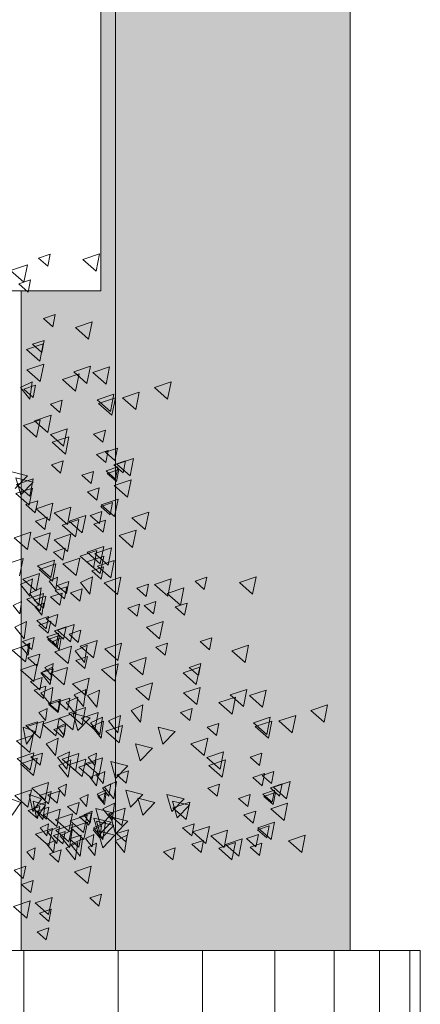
# Model space of a CAD drawing. Header units: millimetres. Extents: x -54722 to 267911, y -1116 to 19261.
# Tile 134 of 136: x 262772 to 263113, y 1348 to 2188. Entities that reach past the tile are written whole.
import ezdxf

# ---------------------------------------------------------------- set-up
doc = ezdxf.new("R2010")
doc.units = ezdxf.units.MM
for name, color, linetype, lineweight in [('A-GENM', 13, 'Continuous', 9), ('A-WALL', 113, 'Continuous', 9), ('A-WALL-PATT', 111, 'Continuous', 9), ('L-PLNT', 71, 'Continuous', 9)]:
    doc.layers.add(name, color=color, linetype=linetype, lineweight=lineweight)

# ---------------------------------------------------------------- blocks, each defined once
blk = doc.blocks.new('FP_69-Façade Sud')
at = {"layer": 'A-WALL-PATT'}
for p, q in [((6206.26, 258.53), (6206.26, 1394.25)), ((6286.77, 258.53), (6286.77, 1394.25)), ((6358.56, 258.53), (6358.56, 1394.25)), ((6420.32, 258.53), (6420.32, 1394.25)), ((6470.94, 258.53), (6470.94, 1394.25)), ((6509.49, 258.53), (6509.49, 1394.25)), ((6535.28, 258.53), (6535.28, 1394.25))]:
    blk.add_line(p, q, dxfattribs=at)
blk = doc.blocks.new('SBA_PLNT-DTL-GenericTree_02 - ANG-045-V70-Façade Sud')
at = {"layer": 'L-PLNT'}
for p, q in [((6203.46, 1874.49), (6213.56, 1879.3)), ((6211.46, 1864.53), (6203.46, 1874.49)), ((6213.56, 1879.3), (6211.46, 1864.53)), ((6254.69, 1708.06), (6264.79, 1712.86)), ((6264.79, 1712.86), (6262.68, 1698.09)), ((6203.6, 1706.53), (6213.7, 1711.33)), ((6211.59, 1696.57), (6203.6, 1706.53)), ((6213.7, 1711.33), (6211.59, 1696.57)), ((6227.97, 1709.17), (6235.04, 1712.54)), ((6233.56, 1702.2), (6227.97, 1709.17)), ((6235.04, 1712.54), (6233.56, 1702.2)), ((6262.68, 1698.09), (6254.69, 1708.06)), ((6211.2, 1698.65), (6221.29, 1703.46)), ((6219.19, 1688.69), (6211.2, 1698.65)), ((6221.29, 1703.46), (6219.19, 1688.69)), ((6197.34, 1688.48), (6204.4, 1691.84)), ((6202.93, 1681.5), (6197.34, 1688.48)), ((6204.4, 1691.84), (6202.93, 1681.5)), ((6216.1, 1687.24), (6223.17, 1690.61)), ((6223.17, 1690.61), (6221.69, 1680.27)), ((6221.69, 1680.27), (6216.1, 1687.24)), ((6198.66, 1670.13), (6208.75, 1674.94)), ((6208.75, 1674.94), (6206.65, 1660.17)), ((6206.65, 1660.17), (6198.66, 1670.13)), ((6204.38, 1653.01), (6211.45, 1656.38)), ((6211.45, 1656.38), (6209.97, 1646.04)), ((6231.01, 1657.7), (6238.08, 1661.07)), ((6236.61, 1650.73), (6231.01, 1657.7)), ((6238.08, 1661.07), (6236.61, 1650.73)), ((6250.2, 1649.98), (6260.29, 1654.79)), ((6260.29, 1654.79), (6258.19, 1640.02)), ((6209.97, 1646.04), (6204.38, 1653.01)), ((6258.19, 1640.02), (6250.2, 1649.98)), ((6224.4, 1635.71), (6231.47, 1639.08)), ((6224.4, 1635.71), (6231.47, 1639.08)), ((6231.47, 1639.08), (6230, 1628.74)), ((6231.47, 1639.08), (6230, 1628.74)), ((6220.74, 1631.22), (6230.83, 1636.03)), ((6228.73, 1621.26), (6220.74, 1631.22)), ((6230, 1628.74), (6224.4, 1635.71)), ((6230.83, 1636.03), (6228.73, 1621.26)), ((6221.01, 1613.92), (6231.11, 1618.72)), ((6229, 1603.96), (6221.01, 1613.92)), ((6231.11, 1618.72), (6229, 1603.96)), ((6249.17, 1612.2), (6259.27, 1617.01)), ((6257.16, 1602.24), (6249.17, 1612.2)), ((6259.27, 1617.01), (6257.16, 1602.24)), ((6260.72, 1611.64), (6270.82, 1616.44)), ((6270.82, 1616.44), (6268.71, 1601.68)), ((6242.35, 1605.67), (6252.45, 1610.47)), ((6250.34, 1595.71), (6242.35, 1605.67)), ((6252.45, 1610.47), (6250.34, 1595.71)), ((6268.71, 1601.68), (6260.72, 1611.64)), ((6297.77, 1598.98), (6307.87, 1603.79)), ((6307.87, 1603.79), (6305.76, 1589.02)), ((6219.17, 1597.38), (6226.24, 1600.74)), ((6224.77, 1590.41), (6219.17, 1597.38)), ((6226.24, 1600.74), (6224.77, 1590.41)), ((6305.76, 1589.02), (6297.77, 1598.98)), ((6235.23, 1584.62), (6242.3, 1587.99)), ((6242.3, 1587.99), (6240.82, 1577.65)), ((6263.26, 1588.37), (6273.36, 1593.17)), ((6271.26, 1578.4), (6263.26, 1588.37)), ((6264.2, 1585.21), (6274.3, 1590.01)), ((6273.36, 1593.17), (6271.26, 1578.4)), ((6274.3, 1590.01), (6272.2, 1575.25)), ((6278.54, 1590.02), (6288.64, 1594.82)), ((6286.53, 1580.06), (6278.54, 1590.02)), ((6288.64, 1594.82), (6286.53, 1580.06)), ((6208.64, 1570.19), (6205.7, 1584.67)), ((6205.7, 1584.67), (6216.04, 1581.02)), ((6216.04, 1581.02), (6208.64, 1570.19)), ((6240.82, 1577.65), (6235.23, 1584.62)), ((6272.2, 1575.25), (6264.2, 1585.21)), ((6225.52, 1570.51), (6235.62, 1575.32)), ((6233.51, 1560.55), (6225.52, 1570.51)), ((6235.62, 1575.32), (6233.51, 1560.55)), ((6235.12, 1558.87), (6245.21, 1563.68)), ((6245.21, 1563.68), (6243.11, 1548.91)), ((6261.19, 1559.18), (6268.26, 1562.54)), ((6268.26, 1562.54), (6266.78, 1552.2)), ((6243.11, 1548.91), (6235.12, 1558.87)), ((6236.25, 1552.11), (6246.35, 1556.92)), ((6246.35, 1556.92), (6244.24, 1542.15)), ((6266.78, 1552.2), (6261.19, 1559.18)), ((6244.24, 1542.15), (6236.25, 1552.11)), ((6262.85, 1541.82), (6269.92, 1545.18)), ((6262.85, 1541.82), (6269.92, 1545.18)), ((6268.43, 1543.66), (6275.5, 1547.02)), ((6269.92, 1545.18), (6268.45, 1534.84)), ((6269.92, 1545.18), (6268.45, 1534.84)), ((6275.5, 1547.02), (6274.03, 1536.68)), ((6268.45, 1534.84), (6262.85, 1541.82)), ((6268.45, 1534.84), (6262.85, 1541.82)), ((6274.03, 1536.68), (6268.43, 1543.66)), ((6275.2, 1533.51), (6285.29, 1538.32)), ((6285.29, 1538.32), (6283.19, 1523.55)), ((6235.73, 1532.88), (6242.79, 1536.24)), ((6241.32, 1525.91), (6235.73, 1532.88)), ((6242.79, 1536.24), (6241.32, 1525.91)), ((6268.78, 1527.76), (6275.85, 1531.12)), ((6269.41, 1525.65), (6276.48, 1529.02)), ((6273.37, 1532.96), (6280.43, 1536.33)), ((6278.96, 1525.99), (6273.37, 1532.96)), ((6275.85, 1531.12), (6274.38, 1520.78)), ((6276.48, 1529.02), (6275, 1518.68)), ((6283.19, 1523.55), (6275.2, 1533.51)), ((6280.43, 1536.33), (6278.96, 1525.99)), ((6193.5, 1524.25), (6203.84, 1520.61)), ((6203.84, 1520.61), (6196.44, 1509.77)), ((6213.95, 1512.75), (6211.01, 1527.23)), ((6211.01, 1527.23), (6221.35, 1523.59)), ((6221.35, 1523.59), (6213.95, 1512.75)), ((6217.31, 1507.32), (6214.38, 1521.8)), ((6214.38, 1521.8), (6224.71, 1518.16)), ((6214.68, 1516.1), (6224.78, 1520.91)), ((6224.78, 1520.91), (6222.67, 1506.14)), ((6254.13, 1524), (6261.2, 1527.37)), ((6259.73, 1517.03), (6254.13, 1524)), ((6261.2, 1527.37), (6259.73, 1517.03)), ((6274.38, 1520.78), (6268.78, 1527.76)), ((6275, 1518.68), (6269.41, 1525.65)), ((6273.63, 1515.23), (6283.72, 1520.04)), ((6283.72, 1520.04), (6281.62, 1505.27)), ((6222.67, 1506.14), (6214.68, 1516.1)), ((6224.71, 1518.16), (6217.31, 1507.32)), ((6257.46, 1509.87), (6264.53, 1513.24)), ((6264.53, 1513.24), (6263.05, 1502.9)), ((6281.62, 1505.27), (6273.63, 1515.23)), ((6263.05, 1502.9), (6257.46, 1509.87)), ((6265.83, 1498.91), (6275.93, 1503.72)), ((6275.93, 1503.72), (6273.82, 1488.95)), ((6220.4, 1498.98), (6227.47, 1502.35)), ((6226, 1492.01), (6220.4, 1498.98)), ((6227.47, 1502.35), (6226, 1492.01)), ((6226.58, 1495.39), (6236.68, 1500.2)), ((6234.57, 1485.43), (6226.58, 1495.39)), ((6236.68, 1500.2), (6234.57, 1485.43)), ((6237.45, 1492.11), (6247.55, 1496.92)), ((6247.55, 1496.92), (6245.44, 1482.15)), ((6265.56, 1497.34), (6272.63, 1500.71)), ((6271.16, 1490.37), (6265.56, 1497.34)), ((6273.82, 1488.95), (6265.83, 1498.91)), ((6272.63, 1500.71), (6271.16, 1490.37)), ((6226.1, 1484.86), (6233.17, 1488.22)), ((6233.17, 1488.22), (6231.69, 1477.89)), ((6245.44, 1482.15), (6237.45, 1492.11)), ((6242.23, 1481.52), (6252.32, 1486.32)), ((6246.36, 1484.85), (6256.46, 1489.66)), ((6252.32, 1486.32), (6250.22, 1471.56)), ((6256.46, 1489.66), (6254.35, 1474.89)), ((6259.06, 1489.76), (6266.13, 1493.12)), ((6264.65, 1482.79), (6259.06, 1489.76)), ((6266.13, 1493.12), (6264.65, 1482.79)), ((6284.29, 1487.76), (6294.39, 1492.56)), ((6292.29, 1477.79), (6284.29, 1487.76)), ((6294.39, 1492.56), (6292.29, 1477.79)), ((6208.96, 1478.55), (6216.03, 1481.91)), ((6214.56, 1471.58), (6208.96, 1478.55)), ((6216.03, 1481.91), (6214.56, 1471.58)), ((6231.69, 1477.89), (6226.1, 1484.86)), ((6250.22, 1471.56), (6242.23, 1481.52)), ((6254.35, 1474.89), (6246.36, 1484.85)), ((6261.25, 1482.39), (6268.32, 1485.75)), ((6266.85, 1475.42), (6261.25, 1482.39)), ((6268.32, 1485.75), (6266.85, 1475.42))]:
    blk.add_line(p, q, dxfattribs=at)
blk = doc.blocks.new('SBA_PLNT-DTL-GenericTree_02 - ANG-135-V71-Façade Sud')
at = {"layer": 'L-PLNT'}
for p, q in [((6203.46, 1874.49), (6213.56, 1879.3)), ((6211.46, 1864.53), (6203.46, 1874.49)), ((6213.56, 1879.3), (6211.46, 1864.53)), ((6254.69, 1708.06), (6264.79, 1712.86)), ((6264.79, 1712.86), (6262.68, 1698.09)), ((6203.6, 1706.53), (6213.7, 1711.33)), ((6211.59, 1696.57), (6203.6, 1706.53)), ((6213.7, 1711.33), (6211.59, 1696.57)), ((6227.97, 1709.17), (6235.04, 1712.54)), ((6233.56, 1702.2), (6227.97, 1709.17)), ((6235.04, 1712.54), (6233.56, 1702.2)), ((6262.68, 1698.09), (6254.69, 1708.06)), ((6211.2, 1698.65), (6221.29, 1703.46)), ((6219.19, 1688.69), (6211.2, 1698.65)), ((6221.29, 1703.46), (6219.19, 1688.69)), ((6197.34, 1688.48), (6204.4, 1691.84)), ((6202.93, 1681.5), (6197.34, 1688.48)), ((6204.4, 1691.84), (6202.93, 1681.5)), ((6216.1, 1687.24), (6223.17, 1690.61)), ((6223.17, 1690.61), (6221.69, 1680.27)), ((6221.69, 1680.27), (6216.1, 1687.24)), ((6198.66, 1670.13), (6208.75, 1674.94)), ((6208.75, 1674.94), (6206.65, 1660.17)), ((6206.65, 1660.17), (6198.66, 1670.13)), ((6204.38, 1653.01), (6211.45, 1656.38)), ((6211.45, 1656.38), (6209.97, 1646.04)), ((6231.01, 1657.7), (6238.08, 1661.07)), ((6236.61, 1650.73), (6231.01, 1657.7)), ((6238.08, 1661.07), (6236.61, 1650.73)), ((6250.2, 1649.98), (6260.29, 1654.79)), ((6260.29, 1654.79), (6258.19, 1640.02)), ((6209.97, 1646.04), (6204.38, 1653.01)), ((6258.19, 1640.02), (6250.2, 1649.98)), ((6224.4, 1635.71), (6231.47, 1639.08)), ((6224.4, 1635.71), (6231.47, 1639.08)), ((6231.47, 1639.08), (6230, 1628.74)), ((6231.47, 1639.08), (6230, 1628.74)), ((6220.74, 1631.22), (6230.83, 1636.03)), ((6228.73, 1621.26), (6220.74, 1631.22)), ((6230, 1628.74), (6224.4, 1635.71)), ((6230.83, 1636.03), (6228.73, 1621.26)), ((6221.01, 1613.92), (6231.11, 1618.72)), ((6229, 1603.96), (6221.01, 1613.92)), ((6231.11, 1618.72), (6229, 1603.96)), ((6249.17, 1612.2), (6259.27, 1617.01)), ((6257.16, 1602.24), (6249.17, 1612.2)), ((6259.27, 1617.01), (6257.16, 1602.24)), ((6260.72, 1611.64), (6270.82, 1616.44)), ((6270.82, 1616.44), (6268.71, 1601.68)), ((6242.35, 1605.67), (6252.45, 1610.47)), ((6250.34, 1595.71), (6242.35, 1605.67)), ((6252.45, 1610.47), (6250.34, 1595.71)), ((6268.71, 1601.68), (6260.72, 1611.64)), ((6297.77, 1598.98), (6307.87, 1603.79)), ((6307.87, 1603.79), (6305.76, 1589.02)), ((6219.17, 1597.38), (6226.24, 1600.74)), ((6224.77, 1590.41), (6219.17, 1597.38)), ((6226.24, 1600.74), (6224.77, 1590.41)), ((6305.76, 1589.02), (6297.77, 1598.98)), ((6235.23, 1584.62), (6242.3, 1587.99)), ((6242.3, 1587.99), (6240.82, 1577.65)), ((6263.26, 1588.37), (6273.36, 1593.17)), ((6271.26, 1578.4), (6263.26, 1588.37)), ((6264.2, 1585.21), (6274.3, 1590.01)), ((6273.36, 1593.17), (6271.26, 1578.4)), ((6274.3, 1590.01), (6272.2, 1575.25)), ((6278.54, 1590.02), (6288.64, 1594.82)), ((6286.53, 1580.06), (6278.54, 1590.02)), ((6288.64, 1594.82), (6286.53, 1580.06)), ((6208.64, 1570.19), (6205.7, 1584.67)), ((6205.7, 1584.67), (6216.04, 1581.02)), ((6216.04, 1581.02), (6208.64, 1570.19)), ((6240.82, 1577.65), (6235.23, 1584.62)), ((6272.2, 1575.25), (6264.2, 1585.21)), ((6225.52, 1570.51), (6235.62, 1575.32)), ((6233.51, 1560.55), (6225.52, 1570.51)), ((6235.62, 1575.32), (6233.51, 1560.55)), ((6235.12, 1558.87), (6245.21, 1563.68)), ((6245.21, 1563.68), (6243.11, 1548.91)), ((6261.19, 1559.18), (6268.26, 1562.54)), ((6268.26, 1562.54), (6266.78, 1552.2)), ((6243.11, 1548.91), (6235.12, 1558.87)), ((6236.25, 1552.11), (6246.35, 1556.92)), ((6246.35, 1556.92), (6244.24, 1542.15)), ((6266.78, 1552.2), (6261.19, 1559.18)), ((6244.24, 1542.15), (6236.25, 1552.11)), ((6262.85, 1541.82), (6269.92, 1545.18)), ((6262.85, 1541.82), (6269.92, 1545.18)), ((6268.43, 1543.66), (6275.5, 1547.02)), ((6269.92, 1545.18), (6268.45, 1534.84)), ((6269.92, 1545.18), (6268.45, 1534.84)), ((6275.5, 1547.02), (6274.03, 1536.68)), ((6268.45, 1534.84), (6262.85, 1541.82)), ((6268.45, 1534.84), (6262.85, 1541.82)), ((6274.03, 1536.68), (6268.43, 1543.66)), ((6275.2, 1533.51), (6285.29, 1538.32)), ((6285.29, 1538.32), (6283.19, 1523.55)), ((6235.73, 1532.88), (6242.79, 1536.24)), ((6241.32, 1525.91), (6235.73, 1532.88)), ((6242.79, 1536.24), (6241.32, 1525.91)), ((6268.78, 1527.76), (6275.85, 1531.12)), ((6269.41, 1525.65), (6276.48, 1529.02)), ((6273.37, 1532.96), (6280.43, 1536.33)), ((6278.96, 1525.99), (6273.37, 1532.96)), ((6275.85, 1531.12), (6274.38, 1520.78)), ((6276.48, 1529.02), (6275, 1518.68)), ((6283.19, 1523.55), (6275.2, 1533.51)), ((6280.43, 1536.33), (6278.96, 1525.99)), ((6193.5, 1524.25), (6203.84, 1520.61)), ((6203.84, 1520.61), (6196.44, 1509.77)), ((6213.95, 1512.75), (6211.01, 1527.23)), ((6211.01, 1527.23), (6221.35, 1523.59)), ((6221.35, 1523.59), (6213.95, 1512.75)), ((6217.31, 1507.32), (6214.38, 1521.8)), ((6214.38, 1521.8), (6224.71, 1518.16)), ((6214.68, 1516.1), (6224.78, 1520.91)), ((6224.78, 1520.91), (6222.67, 1506.14)), ((6254.13, 1524), (6261.2, 1527.37)), ((6259.73, 1517.03), (6254.13, 1524)), ((6261.2, 1527.37), (6259.73, 1517.03)), ((6274.38, 1520.78), (6268.78, 1527.76)), ((6275, 1518.68), (6269.41, 1525.65)), ((6273.63, 1515.23), (6283.72, 1520.04)), ((6283.72, 1520.04), (6281.62, 1505.27)), ((6222.67, 1506.14), (6214.68, 1516.1)), ((6224.71, 1518.16), (6217.31, 1507.32)), ((6257.46, 1509.87), (6264.53, 1513.24)), ((6264.53, 1513.24), (6263.05, 1502.9)), ((6281.62, 1505.27), (6273.63, 1515.23)), ((6263.05, 1502.9), (6257.46, 1509.87)), ((6265.83, 1498.91), (6275.93, 1503.72)), ((6275.93, 1503.72), (6273.82, 1488.95)), ((6220.4, 1498.98), (6227.47, 1502.35)), ((6226, 1492.01), (6220.4, 1498.98)), ((6227.47, 1502.35), (6226, 1492.01)), ((6226.58, 1495.39), (6236.68, 1500.2)), ((6234.57, 1485.43), (6226.58, 1495.39)), ((6236.68, 1500.2), (6234.57, 1485.43)), ((6237.45, 1492.11), (6247.55, 1496.92)), ((6247.55, 1496.92), (6245.44, 1482.15)), ((6265.56, 1497.34), (6272.63, 1500.71)), ((6271.16, 1490.37), (6265.56, 1497.34)), ((6273.82, 1488.95), (6265.83, 1498.91)), ((6272.63, 1500.71), (6271.16, 1490.37)), ((6226.1, 1484.86), (6233.17, 1488.22)), ((6233.17, 1488.22), (6231.69, 1477.89)), ((6245.44, 1482.15), (6237.45, 1492.11)), ((6242.23, 1481.52), (6252.32, 1486.32)), ((6246.36, 1484.85), (6256.46, 1489.66)), ((6252.32, 1486.32), (6250.22, 1471.56)), ((6256.46, 1489.66), (6254.35, 1474.89)), ((6259.06, 1489.76), (6266.13, 1493.12)), ((6264.65, 1482.79), (6259.06, 1489.76)), ((6266.13, 1493.12), (6264.65, 1482.79)), ((6284.29, 1487.76), (6294.39, 1492.56)), ((6292.29, 1477.79), (6284.29, 1487.76)), ((6294.39, 1492.56), (6292.29, 1477.79)), ((6208.96, 1478.55), (6216.03, 1481.91)), ((6214.56, 1471.58), (6208.96, 1478.55)), ((6216.03, 1481.91), (6214.56, 1471.58)), ((6231.69, 1477.89), (6226.1, 1484.86)), ((6250.22, 1471.56), (6242.23, 1481.52)), ((6254.35, 1474.89), (6246.36, 1484.85)), ((6261.25, 1482.39), (6268.32, 1485.75)), ((6266.85, 1475.42), (6261.25, 1482.39)), ((6268.32, 1485.75), (6266.85, 1475.42))]:
    blk.add_line(p, q, dxfattribs=at)
blk = doc.blocks.new('SBA_PLNT-DTL-GenericTree_02 - ANG-000-V73-Façade Sud')
at = {"layer": 'L-PLNT'}
for p, q in [((6218.88, 1984.69), (6228.88, 1988.05)), ((6226.79, 1977.72), (6218.88, 1984.69)), ((6228.88, 1988.05), (6226.79, 1977.72)), ((6256.67, 1983.57), (6270.95, 1988.38)), ((6267.97, 1973.61), (6256.67, 1983.57)), ((6270.95, 1988.38), (6267.97, 1973.61)), ((6195.16, 1974.17), (6209.44, 1978.98)), ((6206.46, 1964.21), (6195.16, 1974.17)), ((6209.44, 1978.98), (6206.46, 1964.21)), ((6202.09, 1962.76), (6212.09, 1966.12)), ((6212.09, 1966.12), (6210, 1955.78)), ((6210, 1955.78), (6202.09, 1962.76)), ((6223.19, 1933.22), (6233.18, 1936.58)), ((6231.1, 1926.24), (6223.19, 1933.22)), ((6233.18, 1936.58), (6231.1, 1926.24)), ((6250.31, 1925.5), (6264.59, 1930.31)), ((6261.62, 1915.54), (6250.31, 1925.5)), ((6264.59, 1930.31), (6261.62, 1915.54)), ((6213.84, 1911.23), (6223.83, 1914.59)), ((6213.84, 1911.23), (6223.83, 1914.59)), ((6223.83, 1914.59), (6221.75, 1904.26)), ((6223.83, 1914.59), (6221.75, 1904.26)), ((6208.65, 1906.74), (6222.93, 1911.55)), ((6219.96, 1896.78), (6208.65, 1906.74)), ((6221.75, 1904.26), (6213.84, 1911.23)), ((6222.93, 1911.55), (6219.96, 1896.78)), ((6209.04, 1889.43), (6223.32, 1894.24)), ((6220.34, 1879.47), (6209.04, 1889.43)), ((6223.32, 1894.24), (6220.34, 1879.47)), ((6248.86, 1887.72), (6263.14, 1892.52)), ((6263.14, 1892.52), (6260.16, 1877.75)), ((6265.2, 1887.15), (6279.48, 1891.96)), ((6279.48, 1891.96), (6276.5, 1877.19)), ((6239.22, 1881.18), (6253.5, 1885.99)), ((6250.52, 1871.22), (6239.22, 1881.18)), ((6260.16, 1877.75), (6248.86, 1887.72)), ((6253.5, 1885.99), (6250.52, 1871.22)), ((6276.5, 1877.19), (6265.2, 1887.15)), ((6206.44, 1872.89), (6216.43, 1876.26)), ((6214.35, 1865.92), (6206.44, 1872.89)), ((6216.43, 1876.26), (6214.35, 1865.92)), ((6317.6, 1874.49), (6331.88, 1879.3)), ((6328.9, 1864.53), (6317.6, 1874.49)), ((6331.88, 1879.3), (6328.9, 1864.53)), ((6268.79, 1863.88), (6283.07, 1868.69)), ((6280.1, 1853.92), (6268.79, 1863.88)), ((6270.12, 1860.72), (6284.4, 1865.53)), ((6283.07, 1868.69), (6280.1, 1853.92)), ((6284.4, 1865.53), (6281.43, 1850.76)), ((6290.4, 1865.53), (6304.68, 1870.34)), ((6301.7, 1855.57), (6290.4, 1865.53)), ((6304.68, 1870.34), (6301.7, 1855.57)), ((6229.15, 1860.14), (6239.14, 1863.5)), ((6237.06, 1853.17), (6229.15, 1860.14)), ((6239.14, 1863.5), (6237.06, 1853.17)), ((6281.43, 1850.76), (6270.12, 1860.72)), ((6215.42, 1846.03), (6229.7, 1850.84)), ((6229.7, 1850.84), (6226.72, 1836.07)), ((6205.98, 1841.95), (6220.26, 1846.76)), ((6217.28, 1831.99), (6205.98, 1841.95)), ((6226.72, 1836.07), (6215.42, 1846.03)), ((6220.26, 1846.76), (6217.28, 1831.99)), ((6228.99, 1834.39), (6243.27, 1839.19)), ((6243.27, 1839.19), (6240.29, 1824.43)), ((6240.29, 1824.43), (6228.99, 1834.39)), ((6230.59, 1827.63), (6244.87, 1832.43)), ((6244.87, 1832.43), (6241.89, 1817.67)), ((6265.86, 1834.69), (6275.86, 1838.06)), ((6273.77, 1827.72), (6265.86, 1834.69)), ((6275.86, 1838.06), (6273.77, 1827.72)), ((6241.89, 1817.67), (6230.59, 1827.63)), ((6276.11, 1819.17), (6286.1, 1822.54)), ((6286.1, 1822.54), (6284.02, 1812.2)), ((6268.22, 1817.33), (6278.21, 1820.7)), ((6278.21, 1820.7), (6268.22, 1817.33)), ((6276.13, 1810.36), (6268.22, 1817.33)), ((6268.22, 1817.33), (6276.13, 1810.36)), ((6284.02, 1812.2), (6276.11, 1819.17)), ((6278.21, 1820.7), (6276.13, 1810.36)), ((6276.13, 1810.36), (6278.21, 1820.7)), ((6285.67, 1809.03), (6299.95, 1813.83)), ((6299.95, 1813.83), (6296.97, 1799.06)), ((6229.85, 1808.39), (6239.85, 1811.76)), ((6237.76, 1801.42), (6229.85, 1808.39)), ((6239.85, 1811.76), (6237.76, 1801.42)), ((6276.6, 1803.27), (6286.59, 1806.64)), ((6283.08, 1808.48), (6293.08, 1811.84)), ((6290.99, 1801.5), (6283.08, 1808.48)), ((6286.59, 1806.64), (6284.51, 1796.3)), ((6296.97, 1799.06), (6285.67, 1809.03)), ((6293.08, 1811.84), (6290.99, 1801.5)), ((6194.9, 1802.75), (6209.52, 1799.1)), ((6209.52, 1799.1), (6199.05, 1788.27)), ((6203.81, 1782.83), (6199.66, 1797.32)), ((6199.66, 1797.32), (6214.28, 1793.67)), ((6255.88, 1799.52), (6265.88, 1802.88)), ((6263.79, 1792.54), (6255.88, 1799.52)), ((6265.88, 1802.88), (6263.79, 1792.54)), ((6284.51, 1796.3), (6276.6, 1803.27)), ((6277.48, 1801.17), (6287.48, 1804.53)), ((6285.4, 1794.19), (6277.48, 1801.17)), ((6287.48, 1804.53), (6285.4, 1794.19)), ((6199.62, 1783.88), (6213.9, 1788.68)), ((6200.09, 1791.62), (6214.37, 1796.42)), ((6211.39, 1781.66), (6200.09, 1791.62)), ((6214.28, 1793.67), (6203.81, 1782.83)), ((6213.9, 1788.68), (6210.92, 1773.92)), ((6214.37, 1796.42), (6211.39, 1781.66)), ((6260.59, 1785.39), (6270.58, 1788.75)), ((6270.58, 1788.75), (6268.5, 1778.41)), ((6283.45, 1790.74), (6297.73, 1795.55)), ((6294.75, 1780.78), (6283.45, 1790.74)), ((6297.73, 1795.55), (6294.75, 1780.78)), ((6210.92, 1773.92), (6199.62, 1783.88)), ((6268.5, 1778.41), (6260.59, 1785.39)), ((6208.18, 1774.5), (6218.18, 1777.86)), ((6216.09, 1767.53), (6208.18, 1774.5)), ((6218.18, 1777.86), (6216.09, 1767.53)), ((6216.92, 1770.91), (6231.2, 1775.72)), ((6231.2, 1775.72), (6228.22, 1760.95)), ((6232.29, 1767.63), (6246.57, 1772.43)), ((6246.57, 1772.43), (6243.59, 1757.66)), ((6272.05, 1772.86), (6282.04, 1776.22)), ((6279.96, 1765.89), (6272.05, 1772.86)), ((6272.42, 1774.43), (6286.7, 1779.23)), ((6283.72, 1764.46), (6272.42, 1774.43)), ((6282.04, 1776.22), (6279.96, 1765.89)), ((6286.7, 1779.23), (6283.72, 1764.46)), ((6216.24, 1760.37), (6226.23, 1763.74)), ((6228.22, 1760.95), (6216.92, 1770.91)), ((6226.23, 1763.74), (6224.15, 1753.4)), ((6243.59, 1757.66), (6232.29, 1767.63)), ((6244.89, 1760.37), (6259.17, 1765.18)), ((6259.17, 1765.18), (6256.19, 1750.41)), ((6262.85, 1765.27), (6272.85, 1768.64)), ((6270.76, 1758.3), (6262.85, 1765.27)), ((6272.85, 1768.64), (6270.76, 1758.3)), ((6298.54, 1763.27), (6312.81, 1768.08)), ((6309.84, 1753.31), (6298.54, 1763.27)), ((6312.81, 1768.08), (6309.84, 1753.31)), ((6224.15, 1753.4), (6216.24, 1760.37)), ((6239.04, 1757.03), (6253.32, 1761.84)), ((6250.35, 1747.07), (6239.04, 1757.03)), ((6256.19, 1750.41), (6244.89, 1760.37)), ((6253.32, 1761.84), (6250.35, 1747.07)), ((6265.95, 1757.9), (6275.94, 1761.27)), ((6273.86, 1750.93), (6265.95, 1757.9)), ((6275.94, 1761.27), (6273.86, 1750.93)), ((6198.17, 1746.09), (6212.45, 1750.9)), ((6212.45, 1750.9), (6209.47, 1736.13)), ((6214.51, 1745.53), (6228.79, 1750.34)), ((6228.79, 1750.34), (6225.81, 1735.57)), ((6232.25, 1744.54), (6246.53, 1749.34)), ((6246.53, 1749.34), (6243.55, 1734.57)), ((6287.75, 1748.05), (6302.03, 1752.86)), ((6299.05, 1738.09), (6287.75, 1748.05)), ((6302.03, 1752.86), (6299.05, 1738.09)), ((6209.47, 1736.13), (6198.17, 1746.09)), ((6225.81, 1735.57), (6214.51, 1745.53)), ((6243.55, 1734.57), (6232.25, 1744.54)), ((6260.22, 1734), (6274.49, 1738.8)), ((6274.49, 1738.8), (6271.52, 1724.03)), ((6231.56, 1734), (6241.56, 1737.37)), ((6239.48, 1727.03), (6231.56, 1734)), ((6241.56, 1737.37), (6239.48, 1727.03)), ((6254.37, 1730.66), (6268.65, 1735.47)), ((6265.67, 1720.7), (6254.37, 1730.66)), ((6260.19, 1725.67), (6274.47, 1730.48)), ((6271.52, 1724.03), (6260.22, 1734)), ((6268.65, 1735.47), (6265.67, 1720.7)), ((6266.91, 1732.87), (6281.19, 1737.68)), ((6278.21, 1722.91), (6266.91, 1732.87)), ((6274.47, 1730.48), (6271.49, 1715.71)), ((6281.19, 1737.68), (6278.21, 1722.91)), ((6191.47, 1723.67), (6205.75, 1728.48)), ((6205.75, 1728.48), (6202.78, 1713.71)), ((6218.1, 1722.26), (6232.38, 1727.07)), ((6229.41, 1712.3), (6218.1, 1722.26)), ((6219.43, 1719.1), (6233.71, 1723.91)), ((6232.38, 1727.07), (6229.41, 1712.3)), ((6233.71, 1723.91), (6230.73, 1709.14)), ((6239.71, 1723.91), (6253.99, 1728.72)), ((6251.01, 1713.95), (6239.71, 1723.91)), ((6253.99, 1728.72), (6251.01, 1713.95)), ((6271.49, 1715.71), (6260.19, 1725.67)), ((6264.3, 1718.03), (6274.29, 1721.39)), ((6269.16, 1722.01), (6283.44, 1726.82)), ((6280.46, 1712.05), (6269.16, 1722.01)), ((6274.29, 1721.39), (6272.21, 1711.05)), ((6283.44, 1726.82), (6280.46, 1712.05)), ((6205.48, 1710.98), (6219.76, 1715.78)), ((6219.76, 1715.78), (6216.79, 1701.01)), ((6230.73, 1709.14), (6219.43, 1719.1)), ((6272.21, 1711.05), (6264.3, 1718.03)), ((6274.89, 1707.95), (6289.17, 1712.76)), ((6289.17, 1712.76), (6286.19, 1697.99)), ((6390.04, 1708.06), (6404.32, 1712.86)), ((6404.32, 1712.86), (6401.35, 1698.09)), ((6216.79, 1701.01), (6205.48, 1710.98)), ((6232.99, 1701.15), (6242.99, 1704.51)), ((6234.82, 1705.63), (6244.82, 1709)), ((6242.74, 1698.66), (6234.82, 1705.63)), ((6242.99, 1704.51), (6240.91, 1694.17)), ((6244.82, 1709), (6242.74, 1698.66)), ((6286.19, 1697.99), (6274.89, 1707.95)), ((6302.73, 1703.22), (6312.73, 1706.58)), ((6312.73, 1706.58), (6310.64, 1696.24)), ((6317.79, 1706.53), (6332.07, 1711.33)), ((6329.09, 1696.57), (6317.79, 1706.53)), ((6332.07, 1711.33), (6329.09, 1696.57)), ((6352.25, 1709.17), (6362.25, 1712.54)), ((6360.17, 1702.2), (6352.25, 1709.17)), ((6362.25, 1712.54), (6360.17, 1702.2)), ((6401.35, 1698.09), (6390.04, 1708.06)), ((6208.97, 1693.86), (6223.25, 1698.66)), ((6215.17, 1693.07), (6225.17, 1696.44)), ((6223.25, 1698.66), (6220.27, 1683.89)), ((6225.17, 1696.44), (6223.08, 1686.1)), ((6229.06, 1695.77), (6239.06, 1699.14)), ((6240.91, 1694.17), (6232.99, 1701.15)), ((6239.06, 1699.14), (6236.97, 1688.8)), ((6246.18, 1699.26), (6256.17, 1702.62)), ((6254.09, 1692.28), (6246.18, 1699.26)), ((6256.17, 1702.62), (6254.09, 1692.28)), ((6310.64, 1696.24), (6302.73, 1703.22)), ((6328.53, 1698.65), (6342.81, 1703.46)), ((6339.83, 1688.69), (6328.53, 1698.65)), ((6342.81, 1703.46), (6339.83, 1688.69)), ((6220.27, 1683.89), (6208.97, 1693.86)), ((6223.08, 1686.1), (6215.17, 1693.07)), ((6236.97, 1688.8), (6229.06, 1695.77)), ((6294.97, 1686.32), (6304.97, 1689.69)), ((6304.97, 1689.69), (6302.88, 1679.35)), ((6308.93, 1688.48), (6318.93, 1691.84)), ((6316.84, 1681.5), (6308.93, 1688.48)), ((6318.93, 1691.84), (6316.84, 1681.5)), ((6335.46, 1687.24), (6345.46, 1690.61)), ((6345.46, 1690.61), (6343.37, 1680.27)), ((6217.53, 1675.71), (6227.52, 1679.08)), ((6217.53, 1675.71), (6227.52, 1679.08)), ((6225.41, 1677.55), (6235.41, 1680.92)), ((6227.52, 1679.08), (6225.44, 1668.74)), ((6227.52, 1679.08), (6225.44, 1668.74)), ((6235.41, 1680.92), (6233.33, 1670.58)), ((6302.88, 1679.35), (6294.97, 1686.32)), ((6343.37, 1680.27), (6335.46, 1687.24)), ((6225.44, 1668.74), (6217.53, 1675.71)), ((6225.44, 1668.74), (6217.53, 1675.71)), ((6219.3, 1671.85), (6229.3, 1675.21)), ((6227.22, 1664.87), (6219.3, 1671.85)), ((6233.33, 1670.58), (6225.41, 1677.55)), ((6229.3, 1675.21), (6227.22, 1664.87)), ((6234.98, 1667.4), (6249.26, 1672.21)), ((6249.26, 1672.21), (6246.28, 1657.44)), ((6310.8, 1670.13), (6325.08, 1674.94)), ((6325.08, 1674.94), (6322.1, 1660.17)), ((6225.91, 1661.65), (6235.9, 1665.02)), ((6226.79, 1659.55), (6236.79, 1662.91)), ((6232.39, 1666.86), (6242.39, 1670.22)), ((6240.3, 1659.88), (6232.39, 1666.86)), ((6235.9, 1665.02), (6233.82, 1654.68)), ((6236.79, 1662.91), (6234.71, 1652.57)), ((6246.28, 1657.44), (6234.98, 1667.4)), ((6242.39, 1670.22), (6240.3, 1659.88)), ((6244.89, 1664.02), (6254.89, 1667.39)), ((6252.8, 1657.05), (6244.89, 1664.02)), ((6254.89, 1667.39), (6252.8, 1657.05)), ((6322.1, 1660.17), (6310.8, 1670.13)), ((6196.41, 1650.52), (6210.69, 1655.33)), ((6205.19, 1657.9), (6215.19, 1661.26)), ((6213.1, 1650.92), (6205.19, 1657.9)), ((6210.69, 1655.33), (6207.71, 1640.56)), ((6215.19, 1661.26), (6213.1, 1650.92)), ((6233.82, 1654.68), (6225.91, 1661.65)), ((6234.71, 1652.57), (6226.79, 1659.55)), ((6232.76, 1649.12), (6247.04, 1653.93)), ((6247.04, 1653.93), (6244.06, 1639.16)), ((6254.46, 1653.87), (6268.74, 1658.68)), ((6268.74, 1658.68), (6265.76, 1643.91)), ((6275.29, 1651.48), (6289.56, 1656.29)), ((6289.56, 1656.29), (6286.59, 1641.52)), ((6318.89, 1653.01), (6328.89, 1656.38)), ((6328.89, 1656.38), (6326.8, 1646.04)), ((6356.56, 1657.7), (6366.55, 1661.07)), ((6364.47, 1650.73), (6356.56, 1657.7)), ((6366.55, 1661.07), (6364.47, 1650.73)), ((6383.68, 1649.98), (6397.96, 1654.79)), ((6397.96, 1654.79), (6394.99, 1640.02)), ((6207.71, 1640.56), (6196.41, 1650.52)), ((6209.89, 1643.77), (6219.89, 1647.13)), ((6219.89, 1647.13), (6217.81, 1636.79)), ((6244.06, 1639.16), (6232.76, 1649.12)), ((6265.76, 1643.91), (6254.46, 1653.87)), ((6286.59, 1641.52), (6275.29, 1651.48)), ((6326.8, 1646.04), (6318.89, 1653.01)), ((6394.99, 1640.02), (6383.68, 1649.98)), ((6203.49, 1633.68), (6217.77, 1638.48)), ((6217.81, 1636.79), (6209.89, 1643.77)), ((6217.77, 1638.48), (6214.8, 1623.72)), ((6250.59, 1641.64), (6260.59, 1645)), ((6258.5, 1634.66), (6250.59, 1641.64)), ((6260.59, 1645), (6258.5, 1634.66)), ((6272.59, 1633.88), (6286.87, 1638.68)), ((6286.87, 1638.68), (6283.89, 1623.92)), ((6296.5, 1639.34), (6310.77, 1644.14)), ((6307.8, 1629.37), (6296.5, 1639.34)), ((6310.77, 1644.14), (6307.8, 1629.37)), ((6347.21, 1635.71), (6357.21, 1639.08)), ((6347.21, 1635.71), (6357.21, 1639.08)), ((6357.21, 1639.08), (6355.12, 1628.74)), ((6357.21, 1639.08), (6355.12, 1628.74)), ((6214.8, 1623.72), (6203.49, 1633.68)), ((6221.36, 1631.24), (6231.35, 1634.6)), ((6229.27, 1624.27), (6221.36, 1631.24)), ((6231.35, 1634.6), (6229.27, 1624.27)), ((6229.42, 1630.95), (6243.69, 1635.76)), ((6240.72, 1620.99), (6229.42, 1630.95)), ((6243.69, 1635.76), (6240.72, 1620.99)), ((6283.89, 1623.92), (6272.59, 1633.88)), ((6342.03, 1631.22), (6356.3, 1636.03)), ((6353.33, 1621.26), (6342.03, 1631.22)), ((6355.12, 1628.74), (6347.21, 1635.71)), ((6356.3, 1636.03), (6353.33, 1621.26)), ((6212.16, 1623.65), (6222.15, 1627.02)), ((6220.07, 1616.68), (6212.16, 1623.65)), ((6222.15, 1627.02), (6220.07, 1616.68)), ((6247.85, 1621.65), (6262.12, 1626.46)), ((6259.15, 1611.69), (6247.85, 1621.65)), ((6262.12, 1626.46), (6259.15, 1611.69)), ((6301.72, 1617.63), (6316, 1622.44)), ((6316, 1622.44), (6313.03, 1607.67)), ((6215.26, 1616.28), (6225.25, 1619.65)), ((6223.17, 1609.31), (6215.26, 1616.28)), ((6225.25, 1619.65), (6223.17, 1609.31)), ((6313.03, 1607.67), (6301.72, 1617.63)), ((6342.41, 1613.92), (6356.69, 1618.72)), ((6353.71, 1603.96), (6342.41, 1613.92)), ((6356.69, 1618.72), (6353.71, 1603.96)), ((6382.23, 1612.2), (6396.51, 1617.01)), ((6393.54, 1602.24), (6382.23, 1612.2)), ((6396.51, 1617.01), (6393.54, 1602.24)), ((6398.57, 1611.64), (6412.85, 1616.44)), ((6412.85, 1616.44), (6409.88, 1601.68)), ((6227.33, 1605.25), (6237.33, 1608.62)), ((6235.24, 1598.28), (6227.33, 1605.25)), ((6227.77, 1604.2), (6237.77, 1607.56)), ((6235.69, 1597.23), (6227.77, 1604.2)), ((6237.33, 1608.62), (6235.24, 1598.28)), ((6235.58, 1606.25), (6245.58, 1609.61)), ((6243.5, 1599.27), (6235.58, 1606.25)), ((6237.77, 1607.56), (6235.69, 1597.23)), ((6245.58, 1609.61), (6243.5, 1599.27)), ((6372.59, 1605.67), (6386.87, 1610.47)), ((6383.9, 1595.71), (6372.59, 1605.67)), ((6386.87, 1610.47), (6383.9, 1595.71)), ((6409.88, 1601.68), (6398.57, 1611.64)), ((6450.97, 1598.98), (6465.25, 1603.79)), ((6465.25, 1603.79), (6462.27, 1589.02)), ((6236.73, 1592.56), (6251.01, 1597.36)), ((6244.68, 1596.78), (6258.96, 1601.58)), ((6255.98, 1586.81), (6244.68, 1596.78)), ((6251.01, 1597.36), (6248.03, 1582.59)), ((6252.51, 1581.99), (6248.36, 1596.47)), ((6248.36, 1596.47), (6262.98, 1592.83)), ((6255.55, 1592.38), (6269.83, 1597.18)), ((6258.96, 1601.58), (6255.98, 1586.81)), ((6269.83, 1597.18), (6266.85, 1582.41)), ((6339.81, 1597.38), (6349.81, 1600.74)), ((6347.72, 1590.41), (6339.81, 1597.38)), ((6349.81, 1600.74), (6347.72, 1590.41)), ((6462.27, 1589.02), (6450.97, 1598.98)), ((6208.16, 1586.04), (6218.15, 1589.4)), ((6209.02, 1585.2), (6223.3, 1590)), ((6218.15, 1589.4), (6216.07, 1579.06)), ((6223.3, 1590), (6220.32, 1575.24)), ((6222.24, 1587.36), (6236.52, 1592.17)), ((6233.55, 1577.4), (6222.24, 1587.36)), ((6236.52, 1592.17), (6233.55, 1577.4)), ((6248.03, 1582.59), (6236.73, 1592.56)), ((6262.98, 1592.83), (6252.51, 1581.99)), ((6266.85, 1582.41), (6255.55, 1592.38)), ((6362.52, 1584.62), (6372.51, 1587.99)), ((6372.51, 1587.99), (6370.43, 1577.65)), ((6402.17, 1588.37), (6416.44, 1593.17)), ((6413.47, 1578.4), (6402.17, 1588.37)), ((6403.49, 1585.21), (6417.77, 1590.01)), ((6416.44, 1593.17), (6413.47, 1578.4)), ((6417.77, 1590.01), (6414.8, 1575.25)), ((6423.77, 1590.02), (6438.05, 1594.82)), ((6435.07, 1580.06), (6423.77, 1590.02)), ((6438.05, 1594.82), (6435.07, 1580.06)), ((6216.07, 1579.06), (6208.16, 1586.04)), ((6220.32, 1575.24), (6209.02, 1585.2)), ((6231.97, 1582.89), (6241.96, 1586.26)), ((6239.88, 1575.92), (6231.97, 1582.89)), ((6241.96, 1586.26), (6239.88, 1575.92)), ((6276.32, 1581.28), (6290.59, 1586.09)), ((6287.62, 1571.32), (6276.32, 1581.28)), ((6290.59, 1586.09), (6287.62, 1571.32)), ((6324.91, 1570.19), (6320.76, 1584.67)), ((6320.76, 1584.67), (6335.38, 1581.02)), ((6335.38, 1581.02), (6324.91, 1570.19)), ((6370.43, 1577.65), (6362.52, 1584.62)), ((6414.8, 1575.25), (6403.49, 1585.21)), ((6200.14, 1573.09), (6214.42, 1577.89)), ((6211.44, 1563.13), (6200.14, 1573.09)), ((6214.42, 1577.89), (6211.44, 1563.13)), ((6305.57, 1555.98), (6301.42, 1570.46)), ((6301.42, 1570.46), (6316.04, 1566.82)), ((6348.79, 1570.51), (6363.07, 1575.32)), ((6360.09, 1560.55), (6348.79, 1570.51)), ((6363.07, 1575.32), (6360.09, 1560.55)), ((6200.59, 1558.11), (6214.87, 1562.92)), ((6214.87, 1562.92), (6211.89, 1548.15)), ((6212.38, 1559.34), (6222.38, 1562.7)), ((6222.38, 1562.7), (6220.3, 1552.36)), ((6239.05, 1557.6), (6253.33, 1562.4)), ((6253.33, 1562.4), (6250.35, 1547.63)), ((6316.04, 1566.82), (6305.57, 1555.98)), ((6362.36, 1558.87), (6376.64, 1563.68)), ((6376.64, 1563.68), (6373.66, 1548.91)), ((6399.23, 1559.18), (6409.23, 1562.54)), ((6409.23, 1562.54), (6407.15, 1552.2)), ((6211.89, 1548.15), (6200.59, 1558.11)), ((6203.46, 1553.42), (6217.73, 1558.22)), ((6214.76, 1543.46), (6203.46, 1553.42)), ((6220.3, 1552.36), (6212.38, 1559.34)), ((6217.73, 1558.22), (6214.76, 1543.46)), ((6250.35, 1547.63), (6239.05, 1557.6)), ((6244.86, 1552.61), (6259.14, 1557.41)), ((6253.32, 1550.55), (6267.6, 1555.36)), ((6259.14, 1557.41), (6256.16, 1542.64)), ((6259.16, 1553.88), (6273.44, 1558.69)), ((6270.47, 1543.92), (6259.16, 1553.88)), ((6267.6, 1555.36), (6264.62, 1540.59)), ((6273.44, 1558.69), (6270.47, 1543.92)), ((6284.63, 1540.97), (6280.48, 1555.46)), ((6280.48, 1555.46), (6295.09, 1551.81)), ((6373.66, 1548.91), (6362.36, 1558.87)), ((6363.96, 1552.11), (6378.24, 1556.92)), ((6378.24, 1556.92), (6375.26, 1542.15)), ((6407.15, 1552.2), (6399.23, 1559.18)), ((6256.16, 1542.64), (6244.86, 1552.61)), ((6264.62, 1540.59), (6253.32, 1550.55)), ((6295.09, 1551.81), (6284.63, 1540.97)), ((6285.62, 1544.08), (6295.61, 1547.44)), ((6295.61, 1547.44), (6293.53, 1537.11)), ((6375.26, 1542.15), (6363.96, 1552.11)), ((6401.59, 1541.82), (6411.58, 1545.18)), ((6401.59, 1541.82), (6411.58, 1545.18)), ((6409.48, 1543.66), (6419.47, 1547.02)), ((6411.58, 1545.18), (6409.5, 1534.84)), ((6411.58, 1545.18), (6409.5, 1534.84)), ((6419.47, 1547.02), (6417.39, 1536.68)), ((6213.18, 1532.79), (6227.46, 1537.59)), ((6227.46, 1537.59), (6224.49, 1522.83)), ((6293.53, 1537.11), (6285.62, 1544.08)), ((6409.5, 1534.84), (6401.59, 1541.82)), ((6409.5, 1534.84), (6401.59, 1541.82)), ((6417.39, 1536.68), (6409.48, 1543.66)), ((6419.04, 1533.51), (6433.32, 1538.32)), ((6433.32, 1538.32), (6430.35, 1523.55)), ((6198.63, 1526.61), (6212.91, 1531.41)), ((6212.91, 1531.41), (6209.93, 1516.64)), ((6224.49, 1522.83), (6213.18, 1532.79)), ((6219.61, 1526.42), (6229.6, 1529.78)), ((6226.81, 1526.97), (6236.8, 1530.33)), ((6229.6, 1529.78), (6227.52, 1519.45)), ((6236.8, 1530.33), (6234.72, 1520)), ((6297.36, 1516.59), (6293.21, 1531.07)), ((6293.21, 1531.07), (6307.83, 1527.43)), ((6363.22, 1532.88), (6373.22, 1536.24)), ((6371.13, 1525.91), (6363.22, 1532.88)), ((6373.22, 1536.24), (6371.13, 1525.91)), ((6409.97, 1527.76), (6419.97, 1531.12)), ((6410.86, 1525.65), (6420.85, 1529.02)), ((6416.45, 1532.96), (6426.45, 1536.33)), ((6424.36, 1525.99), (6416.45, 1532.96)), ((6419.97, 1531.12), (6417.88, 1520.78)), ((6420.85, 1529.02), (6418.77, 1518.68)), ((6430.35, 1523.55), (6419.04, 1533.51)), ((6426.45, 1536.33), (6424.36, 1525.99)), ((6209.93, 1516.64), (6198.63, 1526.61)), ((6227.52, 1519.45), (6219.61, 1526.42)), ((6234.72, 1520), (6226.81, 1526.97)), ((6243.46, 1517.21), (6253.46, 1520.57)), ((6253.46, 1520.57), (6251.37, 1510.23)), ((6307.83, 1527.43), (6297.36, 1516.59)), ((6307.66, 1509.77), (6303.51, 1524.25)), ((6303.51, 1524.25), (6318.13, 1520.61)), ((6318.13, 1520.61), (6307.66, 1509.77)), ((6332.42, 1512.75), (6328.27, 1527.23)), ((6328.27, 1527.23), (6342.89, 1523.59)), ((6342.89, 1523.59), (6332.42, 1512.75)), ((6337.18, 1507.32), (6333.03, 1521.8)), ((6333.03, 1521.8), (6347.65, 1518.16)), ((6333.46, 1516.1), (6347.74, 1520.91)), ((6347.74, 1520.91), (6344.76, 1506.14)), ((6389.25, 1524), (6399.25, 1527.37)), ((6397.16, 1517.03), (6389.25, 1524)), ((6399.25, 1527.37), (6397.16, 1517.03)), ((6417.88, 1520.78), (6409.97, 1527.76)), ((6418.77, 1518.68), (6410.86, 1525.65)), ((6416.82, 1515.23), (6431.1, 1520.04)), ((6431.1, 1520.04), (6428.12, 1505.27)), ((6210.08, 1513.74), (6220.07, 1517.1)), ((6217.99, 1506.76), (6210.08, 1513.74)), ((6217.72, 1513.23), (6227.72, 1516.6)), ((6225.63, 1506.26), (6217.72, 1513.23)), ((6220.07, 1517.1), (6217.99, 1506.76)), ((6223.13, 1510.01), (6237.41, 1514.82)), ((6227.72, 1516.6), (6225.63, 1506.26)), ((6237.41, 1514.82), (6234.44, 1500.05)), ((6251.37, 1510.23), (6243.46, 1517.21)), ((6253.92, 1508.29), (6263.91, 1511.65)), ((6263.91, 1511.65), (6261.83, 1501.32)), ((6271.77, 1500.87), (6267.61, 1515.35)), ((6267.61, 1515.35), (6282.23, 1511.71)), ((6282.23, 1511.71), (6271.77, 1500.87)), ((6278.47, 1510.98), (6292.75, 1515.79)), ((6292.75, 1515.79), (6289.77, 1501.02)), ((6344.76, 1506.14), (6333.46, 1516.1)), ((6347.65, 1518.16), (6337.18, 1507.32)), ((6393.96, 1509.87), (6403.95, 1513.24)), ((6403.95, 1513.24), (6401.87, 1502.9)), ((6428.12, 1505.27), (6416.82, 1515.23)), ((6234.44, 1500.05), (6223.13, 1510.01)), ((6233.5, 1505.92), (6247.78, 1510.73)), ((6244.8, 1495.96), (6233.5, 1505.92)), ((6247.78, 1510.73), (6244.8, 1495.96)), ((6245.99, 1504.81), (6260.27, 1509.62)), ((6257.3, 1494.85), (6245.99, 1504.81)), ((6246.35, 1498.93), (6260.63, 1503.74)), ((6261.83, 1501.32), (6253.92, 1508.29)), ((6260.27, 1509.62), (6257.3, 1494.85)), ((6260.63, 1503.74), (6257.65, 1488.97)), ((6270.21, 1492.78), (6266.06, 1507.26)), ((6266.06, 1507.26), (6280.68, 1503.62)), ((6272.59, 1490.07), (6268.44, 1504.55)), ((6268.44, 1504.55), (6283.06, 1500.9)), ((6280.68, 1503.62), (6270.21, 1492.78)), ((6289.77, 1501.02), (6278.47, 1510.98)), ((6284.61, 1493.88), (6280.46, 1508.37)), ((6280.46, 1508.37), (6295.08, 1504.72)), ((6295.08, 1504.72), (6284.61, 1493.88)), ((6401.87, 1502.9), (6393.96, 1509.87)), ((6405.79, 1498.91), (6420.07, 1503.72)), ((6420.07, 1503.72), (6417.1, 1488.95)), ((6216.43, 1493.56), (6230.71, 1498.37)), ((6230.71, 1498.37), (6227.73, 1483.6)), ((6231.6, 1492.39), (6241.6, 1495.76)), ((6233.54, 1497.04), (6247.82, 1501.85)), ((6244.85, 1487.08), (6233.54, 1497.04)), ((6241.6, 1495.76), (6239.51, 1485.42)), ((6247.82, 1501.85), (6244.85, 1487.08)), ((6257.65, 1488.97), (6246.35, 1498.93)), ((6273.59, 1481.81), (6269.43, 1496.29)), ((6269.43, 1496.29), (6284.05, 1492.65)), ((6283.06, 1500.9), (6272.59, 1490.07)), ((6285.44, 1493.97), (6295.44, 1497.34)), ((6295.44, 1497.34), (6293.35, 1487)), ((6341.55, 1498.98), (6351.55, 1502.35)), ((6349.47, 1492.01), (6341.55, 1498.98)), ((6351.55, 1502.35), (6349.47, 1492.01)), ((6350.29, 1495.39), (6364.57, 1500.2)), ((6361.59, 1485.43), (6350.29, 1495.39)), ((6364.57, 1500.2), (6361.59, 1485.43)), ((6365.66, 1492.11), (6379.94, 1496.92)), ((6379.94, 1496.92), (6376.96, 1482.15)), ((6405.42, 1497.34), (6415.41, 1500.71)), ((6413.33, 1490.37), (6405.42, 1497.34)), ((6417.1, 1488.95), (6405.79, 1498.91)), ((6415.41, 1500.71), (6413.33, 1490.37)), ((6227.73, 1483.6), (6216.43, 1493.56)), ((6239.51, 1485.42), (6231.6, 1492.39)), ((6245.23, 1489.45), (6255.22, 1492.81)), ((6253.14, 1482.48), (6245.23, 1489.45)), ((6255.22, 1492.81), (6253.14, 1482.48)), ((6284.05, 1492.65), (6273.59, 1481.81)), ((6293.35, 1487), (6285.44, 1493.97)), ((6349.61, 1484.86), (6359.6, 1488.22)), ((6359.6, 1488.22), (6357.52, 1477.89)), ((6376.96, 1482.15), (6365.66, 1492.11)), ((6372.42, 1481.52), (6386.69, 1486.32)), ((6378.26, 1484.85), (6392.54, 1489.66)), ((6386.69, 1486.32), (6383.72, 1471.56)), ((6392.54, 1489.66), (6389.56, 1474.89)), ((6396.22, 1489.76), (6406.22, 1493.12)), ((6404.13, 1482.79), (6396.22, 1489.76)), ((6406.22, 1493.12), (6404.13, 1482.79)), ((6431.91, 1487.76), (6446.19, 1492.56)), ((6443.21, 1477.79), (6431.91, 1487.76)), ((6446.19, 1492.56), (6443.21, 1477.79)), ((6228.12, 1476.72), (6238.12, 1480.08)), ((6238.12, 1480.08), (6236.03, 1469.75)), ((6325.37, 1478.55), (6335.37, 1481.91)), ((6333.28, 1471.58), (6325.37, 1478.55)), ((6335.37, 1481.91), (6333.28, 1471.58)), ((6357.52, 1477.89), (6349.61, 1484.86)), ((6383.72, 1471.56), (6372.42, 1481.52)), ((6389.56, 1474.89), (6378.26, 1484.85)), ((6399.32, 1482.39), (6409.32, 1485.75)), ((6407.23, 1475.42), (6399.32, 1482.39)), ((6409.32, 1485.75), (6407.23, 1475.42)), ((6236.03, 1469.75), (6228.12, 1476.72)), ((6198.04, 1462.83), (6208.04, 1466.19)), ((6205.95, 1455.86), (6198.04, 1462.83)), ((6208.04, 1466.19), (6205.95, 1455.86)), ((6249.62, 1461.32), (6263.9, 1466.12)), ((6260.93, 1451.35), (6249.62, 1461.32)), ((6263.9, 1466.12), (6260.93, 1451.35)), ((6204.41, 1450.64), (6214.4, 1454)), ((6214.4, 1454), (6212.32, 1443.66)), ((6212.32, 1443.66), (6204.41, 1450.64)), ((6197.55, 1431.98), (6211.83, 1436.79)), ((6211.83, 1436.79), (6208.85, 1422.02)), ((6216.16, 1434.85), (6230.44, 1439.66)), ((6230.44, 1439.66), (6227.46, 1424.89)), ((6262.51, 1439.14), (6272.5, 1442.5)), ((6270.42, 1432.17), (6262.51, 1439.14)), ((6272.5, 1442.5), (6270.42, 1432.17)), ((6208.85, 1422.02), (6197.55, 1431.98)), ((6227.46, 1424.89), (6216.16, 1434.85)), ((6219.69, 1426.09), (6229.68, 1429.45)), ((6229.68, 1429.45), (6227.6, 1419.11)), ((6227.6, 1419.11), (6219.69, 1426.09)), ((6217.63, 1410.35), (6227.63, 1413.72)), ((6227.63, 1413.72), (6225.54, 1403.38)), ((6225.54, 1403.38), (6217.63, 1410.35))]:
    blk.add_line(p, q, dxfattribs=at)
blk = doc.blocks.new('Modèles génériques 4 - Modèles génériques 4-1358632-Façade Sud')
at = {"layer": 'A-GENM'}
for p, q in [((6272.02, 2852.92), (6272.02, 1956.81)), ((6272.02, 1956.81), (6149.24, 1956.81)), ((6204.24, 1956.81), (6204.24, 1394.25))]:
    blk.add_line(p, q, dxfattribs=at)

msp = doc.modelspace()

# ---------------------------------------------------------------- hatches: boundary and pattern name
at = {"layer": 'A-WALL-PATT'}
for points in [[(263053.1, 1394.25), (263053.1, 3243.31), (262853.1, 3243.31), (262853.1, 1394.25), (263040.1, 1394.25)], [(262491.15, 1394.25), (262717.87, 1394.25), (262717.87, 2852.92), (262840.65, 2852.92), (262840.65, 1956.81), (262772.87, 1956.81), (262772.87, 1394.25), (262853.1, 1394.25), (262853.07, 3228.82), (262838.1, 3223.37), (262253.1, 3223.37), (262253.1, 1602.34), (262491.15, 1602.34), (262491.15, 1538.72)]]:
    msp.add_hatch(color=256, dxfattribs=at).paths.add_polyline_path(points)

# ---------------------------------------------------------------- linework, layer by layer
at = {"layer": 'A-WALL'}
for p, q in [((262853.1, 1394.25), (262853.1, 3243.31)), ((263053.1, 3243.31), (263053.1, 1394.25)), ((262491.15, 1394.25), (263112.87, 1394.25)), ((263112.87, 213.31), (263112.87, 1394.25))]:
    msp.add_line(p, q, dxfattribs=at)

# ---------------------------------------------------------------- block references
at = {"layer": 'A-GENM'}
msp.add_blockref('Modèles génériques 4 - Modèles génériques 4-1358632-Façade Sud', (256568.64, 0), dxfattribs=at)
at = {"layer": 'A-WALL'}
msp.add_blockref('FP_69-Façade Sud', (256568.64, 0), dxfattribs=at)
at = {"layer": 'L-PLNT'}
for name in ['SBA_PLNT-DTL-GenericTree_02 - ANG-000-V73-Façade Sud', 'SBA_PLNT-DTL-GenericTree_02 - ANG-045-V70-Façade Sud', 'SBA_PLNT-DTL-GenericTree_02 - ANG-135-V71-Façade Sud']:
    msp.add_blockref(name, (256568.64, 0), dxfattribs=at)

doc.saveas('drawing.dxf')
